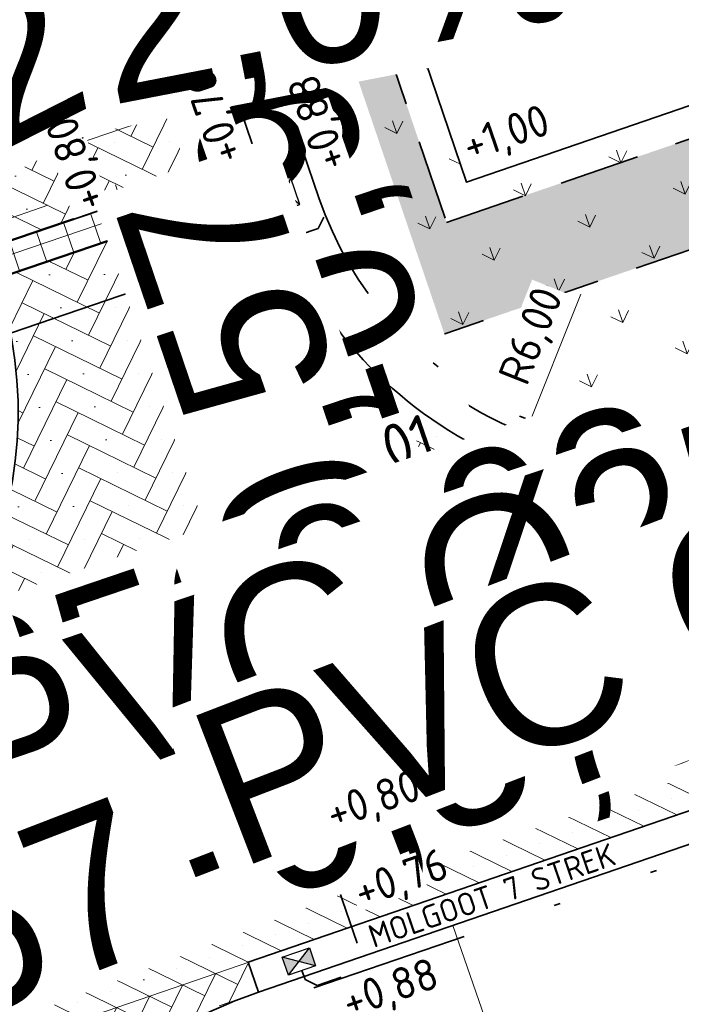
# Model space of a CAD drawing. Header units: metres. Extents: x 264779 to 275389, y 575281 to 580396.
# Tile 46 of 174: x 265297 to 265307, y 576956 to 576972. Entities that reach past the tile are written whole.
import ezdxf
from ezdxf.enums import TextEntityAlignment as Align

# ---------------------------------------------------------------- set-up
doc = ezdxf.new("R2018")
doc.units = ezdxf.units.M
doc.set_wipeout_variables(frame=1)
for name, pattern in [('AM-AS', [16, 10, -2, 2, -2]), ('B-WE-RI-DRAINAGE_PVC_100-G', [20, 6, -2.5, 2, -2.5, 0, -2.5, 2, -2.5]), ('B-WE-RI-HWA_HUISAANSLUITING_PVC_125-G', [10, 3.25, -0.75, 1.25, -0.75, 1.25, -0.75, 1.25, -0.75]), ('B-WE-RI-HWA_PVC_315-G', [10, 2, -1.125, 0.75, -1.125, 2, -1.125, 0.75, -1.125]), ('B-WE-VH-KANTOPSLUITING_TROTTOIRBAND_RWS_[AFMETINGEN1]-G', [10, 2.5, -1.5, 0, -1.5, 0, -1.5, 0, -1.5, 0, -1.5]), ('DASHED', [19.05, 12.7, -6.35]), ('HIDDEN', [9.525, 6.35, -3.175])]:
    doc.linetypes.add(name, pattern=pattern)
for name, color, linetype, lineweight, true_color in [('N-BH-KG-GRENS_PERCEEL-G', 160, 'KG-PERCEEL', 18, 0x003fff), ('N-GV-GR-GRAS_BERMKRUIDENMENGSEL-A', 7, 'Continuous', 18, 0x00a500), ('N-OI-RI-DWA_PVC_250-G', 20, 'B-WE-RI-DWA_PVC_250-G', 35, 0xff3f00), ('N-OI-RI-HWA_KOLKAANSLUITING_PVC_160-G', 150, 'B-WE-RI-HWA_HUISAANSLUITING_PVC_125-G', 35, 0x007fff), ('N-OI-RI-HWA_PVC_315-G', 150, 'B-WE-RI-HWA_PVC_315-G', 35, 0x007fff), ('N-OI-RI-PLANTSLEUFDRAINAGE_PVC_100-G', 3, 'B-WE-RI-DRAINAGE_PVC_100-G', 35, 0x00ff00), ('N-WE-RI-DWA_RIOOLPUT_INSPECTIEPUT-S', 20, 'Continuous', 25, 0xff3f00), ('N-WE-RI-HWA_KOLK-S', 150, 'Continuous', 25, 0x007fff), ('N-WE-RI-HWA_RIOOLPUT_INSPECTIEPUT-S', 150, 'Continuous', 25, 0x007fff), ('N-WE-VH-VERHARDING_STRAATBAKSTEEN_DIKFORMAAT_KEPER-ROOD-PAARS-A', 7, 'Continuous', 18, 0xa45729)]:
    doc.layers.add(name, color=color, linetype=linetype, lineweight=lineweight, true_color=true_color)
for name, color, linetype, lineweight in [('N-CO-AM-AS-G', 10, 'AM-AS', 9), ('N-OI-RI-ALGEMEEN-B.O.B.-T25', 7, 'Continuous', 25), ('N-OI-RI-ALGEMEEN-INFORMATIE-T25', 7, 'Continuous', 25), ('N-OI-RI-ALGEMEEN-VERHANG-T25', 7, 'Continuous', 25), ('N-WA-RI-DETAIL1-G', 1, 'HIDDEN', 18), ('N-WE-GW-BERM-G', 90, 'Continuous', 35), ('N-WE-KL-TRACE-A', 7, 'Continuous', 25), ('N-WE-KL-TRACE-G', 7, 'DASHED', 35), ('N-WE-RI-ALGEMEEN-PUTNUMMER_DWA-T35', 7, 'Continuous', 35), ('N-WE-RI-ALGEMEEN-PUTNUMMER_HWA-T35', 7, 'Continuous', 35), ('N-WE-VH-GOOT_SBS-G', 40, 'Continuous', 35), ('N-WE-VH-KANTOPSLUITING_TROTTOIRBAND_RWS_110-220x250-G', 60, 'B-WE-VH-KANTOPSLUITING_TROTTOIRBAND_RWS_[AFMETINGEN1]-G', 35), ('N-WE-VH-KNIKLIJN_AANDUIDING-G', 30, 'Continuous', 18), ('N-WE-VH-VERHARDING_NATUURSTEEN-A', 40, 'Continuous', 18), ('N-WE-VH-VERHARDING_NATUURSTEEN-G', 40, 'Continuous', 50), ('N-WE-VH-VERHARDING_STRAATBAKSTEEN_DIKFORMAAT_KEPER-G', 40, 'Continuous', 35), ('N-XX-AL-HOOGTELABEL-T25-M', 7, 'Continuous', 25), ('X-XX-AL-AANPIJLING-T25', 7, 'Continuous', 25), ('X-XX-AL-T18-1000', 10, 'Continuous', 18), ('X-XX-AL-VERKANTING_DAKPROFIEL-S', 7, 'Continuous', 25)]:
    doc.layers.add(name, color=color, linetype=linetype, lineweight=lineweight)
doc.layers.add('X-XX-AL-HULPLAAG-G', color=6, linetype='Continuous', lineweight=18, plot=False)
doc.layers.add('X-XX-AL-T70-250', color=210, linetype='Continuous', lineweight=70, plot=False)
doc.styles.add('NLCS-ISO', font='NLCS-ISO.ttf')
doc.styles.add('NLCS-ISO-ANNOTATIVE-T18', font='NLCS-ISO.ttf', dxfattribs={"height": 1.8})
doc.styles.add('NLCS-ISO-ANNOTATIVE-T25', font='NLCS-ISO.ttf', dxfattribs={"height": 2.5})
doc.styles.add('NLCS-ISO-ANNOTATIVE-T35', font='NLCS-ISO.ttf', dxfattribs={"height": 3.5})
doc.styles.add('NLCS-ISO-M1000-T25', font='NLCS-ISO.ttf', dxfattribs={"height": 2.5})
doc.styles.get("Standard").update_dxf_attribs({"font": 'arial.ttf'})
doc.linetypes.add('B-WE-RI-DWA_PVC_250-G', pattern='A,6,-5.5,["O   O   O",NLCS-ISO,S=0.5,R=0,X=-2.5,Y=-0.2],-3.5,5', length=20)
doc.linetypes.add('KG-PERCEEL', pattern='A,2.75,-1,["P",Standard,S=0.9,R=0,X=-0.5,Y=-0.45],-1,2.75,-1,[5,NLCS.shx,S=0.375,R=0,X=0,Y=0],-1', length=9.5)
doc.dimstyles.new('NLCS-ANNOTATIVE-T25-SCHRAP', dxfattribs={"dimtxt": 2.5, "dimasz": 1.4, "dimexe": 2, "dimexo": 2, "dimgap": 0.7, "dimtad": 1, "dimzin": 0, "dimtxsty": 'NLCS-ISO-ANNOTATIVE-T25', "dimblk": 'OBLIQUE', "dimcen": 2.5, "dimdle": 2, "dimclrd": 256, "dimclre": 256, "dimclrt": 256, "dimadec": 1, "dimazin": 0, "dimtfac": 1, "dimtofl": 0, "dimtmove": 1, "dimatfit": 0, "dimldrblk": 'OBLIQUE', "dimfxl": 2, "dimfxlon": 1, "dimtfillclr": 256, "dimtolj": 1, "dimtzin": 0, "dimlwd": 18, "dimlwe": 18, "dimarcsym": 0})
pattern_1 = [(243.94852576, (71648.1353, 116879.18004), (0.1782353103, -0.51914757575), [1.5525, -0.77625]), (153.94852576, (71649.18137, 116878.66867), (0.1782353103, -0.51914757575), [1.5525, -0.77625]), (243.94852576, (71647.8835, 116878.2231), (0.1782353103, -0.51914757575), [0, -2.32875]), (243.94852576, (71648.5731, 116878.75), (0.1782353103, -0.51914757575), [0, -2.32875])]

# ---------------------------------------------------------------- blocks, each defined once
blk = doc.blocks.new('_Oblique')
at = {"color": 0, "linetype": 'ByBlock', "lineweight": -2}
blk.add_line((-0.5, -0.5), (0.5, 0.5), dxfattribs=at)
blk = doc.blocks.new('*D117')
at = {"layer": 'Defpoints', "color": 0, "transparency": 16777216}
for p in [(265329.412, 576966.486), (265305.566, 576964.112), (265321.445, 576963.75)]:
    blk.add_point(p, dxfattribs=at)
at = {"layer": 'X-XX-AL-AANPIJLING-T25', "lineweight": 18, "transparency": 16777216}
for p, q in [((265319.528, 576969.329), (265321.574, 576963.371)), ((265319.28, 576968.821), (265320.037, 576969.081)), ((265321.823, 576963.879), (265321.066, 576963.62))]:
    blk.add_line(p, q, dxfattribs=at)
at = {"layer": 'X-XX-AL-AANPIJLING-T25', "lineweight": 18, "transparency": 16777216, "xscale": 0.28, "yscale": 0.28, "zscale": 0.28}
for p, rotation in [((265319.658, 576968.951), 108.9526709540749), ((265321.445, 576963.75), 288.9526709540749)]:
    blk.add_blockref('_Oblique', p, dxfattribs=dict(at, rotation=rotation))
at = {"layer": 'X-XX-AL-AANPIJLING-T25', "transparency": 16777216, "insert": (265320.135, 576966.207), "char_height": 0.5, "attachment_point": 5, "rotation": 108.9527, "style": 'NLCS-ISO-ANNOTATIVE-T25', "bg_fill": 3, "box_fill_scale": 1.1, "bg_fill_color": 256, "bg_fill_true_color": 13158600, "bg_fill_transparency": 0}
blk.add_mtext('\\A1;5,50', dxfattribs=at)
blk = doc.blocks.new('*D119')
at = {"layer": 'Defpoints', "color": 0, "transparency": 16777216}
for p in [(265317.872, 576974.153), (265303.592, 576969.249), (265305.566, 576964.112)]:
    blk.add_point(p, dxfattribs=at)
at = {"layer": 'X-XX-AL-AANPIJLING-T25', "lineweight": 18, "transparency": 16777216}
for p, q in [((265319.788, 576968.573), (265317.742, 576974.531)), ((265317.494, 576974.023), (265318.25, 576974.283)), ((265319.28, 576968.821), (265320.037, 576969.081))]:
    blk.add_line(p, q, dxfattribs=at)
at = {"layer": 'X-XX-AL-AANPIJLING-T25', "lineweight": 18, "transparency": 16777216, "xscale": 0.28, "yscale": 0.28, "zscale": 0.28}
for p, rotation in [((265317.872, 576974.153), 108.9526709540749), ((265319.658, 576968.951), 288.9526709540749)]:
    blk.add_blockref('_Oblique', p, dxfattribs=dict(at, rotation=rotation))
at = {"layer": 'X-XX-AL-AANPIJLING-T25', "transparency": 16777216, "insert": (265318.349, 576971.409), "char_height": 0.5, "attachment_point": 5, "rotation": 108.9527, "style": 'NLCS-ISO-ANNOTATIVE-T25', "bg_fill": 3, "box_fill_scale": 1.1, "bg_fill_color": 256, "bg_fill_true_color": 13158600, "bg_fill_transparency": 0}
blk.add_mtext('\\A1;5,50', dxfattribs=at)
blk = doc.blocks.new('*U37')
h = blk.add_hatch(color=256)
h.dxf.hatch_style = 1
h.paths.add_polyline_path([(10.64, 3.654), (0, 0), (-10.64, -3.654), (0.812, -2.364)])
at = {"flags": 128}
blk.add_lwpolyline([(10.64, 3.654), (0, 0), (-10.64, -3.654), (0.812, -2.364)], close=True, dxfattribs=at)
at = {"lineweight": 30, "flags": 27}
blk.add_attdef('HELLING_2', text='', height=2.5, rotation=206.9534, dxfattribs=at).set_placement((10.719, -1.764), align=Align.TOP_LEFT)
at = {"lineweight": 30}
blk.add_attdef('HELLING', text='', height=2.5, rotation=190.9534, dxfattribs=at).set_placement((-1.233, -6.609), align=Align.TOP_LEFT)
blk = doc.blocks.new('N-SRI-PUT_SWA-SO')
at = {"ltscale": 0.99999}
blk.add_wipeout([(-2, 2), (2, 2), (2, -2), (-2, -2)], dxfattribs=at)
h = blk.add_hatch(color=256, dxfattribs=at)
h.paths.add_polyline_path([(-2, 2), (0, 2, 0.41155), (-2, 0.018)])
h.paths.add_polyline_path([(-2, -0.018, 0.408866), (-0.018, -2), (-2, -2)])
h.paths.add_polyline_path([(2, -0.018), (2, -2), (0.018, -2, 0.408866)])
h = blk.add_hatch(color=256, dxfattribs=at)
h.paths.add_polyline_path([(0, 2, -0.41155), (2, 0.018), (2, 2)])
h.paths.add_polyline_path([(2, -0.018, -0.408866), (0.018, -2), (2, -2)])
h.paths.add_polyline_path([(-0.018, -2, -0.408866), (-2, -0.018), (-2, -2)])
at = {"ltscale": 0.99999, "flags": 128}
for points in [[(-2, 2), (2, 2), (2, -2), (-2, -2)], [(2, -2), (2, 2), (-2, 2), (-2, -2)]]:
    blk.add_lwpolyline(points, close=True, dxfattribs=at)
at = {"ltscale": 0.99999}
blk.add_circle((0, 0), 2, dxfattribs=at)
blk = doc.blocks.new('N-SRI-PUT_HWA-SO')
at = {"ltscale": 0.99999}
blk.add_wipeout([(-2, 2), (2, 2), (2, -2), (-2, -2)], dxfattribs=at)
h = blk.add_hatch(color=256, dxfattribs=at)
h.dxf.hatch_style = 1
h.paths.add_polyline_path([(-2, 0, 1), (2, 0, 1)])
at = {"ltscale": 0.99999, "flags": 128}
blk.add_lwpolyline([(-2, -2), (2, -2), (2, 2), (-2, 2)], close=True, dxfattribs=at)
at = {"ltscale": 0.99999}
blk.add_circle((0, 0), 2, dxfattribs=at)
blk = doc.blocks.new('*D74')
at = {"layer": 'Defpoints', "color": 0, "transparency": 16777216}
for p in [(265306.744, 576970.86), (265304.518, 576965.289)]:
    blk.add_point(p, dxfattribs=at)
at = {"layer": 'X-XX-AL-AANPIJLING-T25', "lineweight": 18, "transparency": 16777216}
blk.add_line((265305.395, 576967.485), (265304.518, 576965.289), dxfattribs=at)
at = {"layer": 'X-XX-AL-AANPIJLING-T25', "lineweight": 18, "transparency": 16777216, "xscale": 0.28, "yscale": 0.28, "zscale": 0.28, "rotation": 248.2179671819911}
blk.add_blockref('_Oblique', (265304.518, 576965.289), dxfattribs=at)
at = {"layer": 'X-XX-AL-AANPIJLING-T25', "transparency": 16777216, "insert": (265304.652, 576966.81), "char_height": 0.5, "attachment_point": 5, "rotation": 68.218, "style": 'NLCS-ISO-ANNOTATIVE-T25', "bg_fill": 3, "box_fill_scale": 1.1, "bg_fill_color": 256, "bg_fill_true_color": 13158600, "bg_fill_transparency": 0}
blk.add_mtext('\\A1;R6,00', dxfattribs=at)
blk = doc.blocks.new('*U153')
at = {"flags": 128}
blk.add_lwpolyline([(0, 0), (65.052, 22.102)], dxfattribs=at)
at = {"layer": 'N-OI-RI-ALGEMEEN-B.O.B.-T25', "lineweight": 30, "ltscale": 0.5, "oblique": 30, "flags": 45}
for tag, p in [('+0,00', (56.005, 19.561)), ('+0,01', (4.824, 2.17))]:
    blk.add_attdef(tag, text='', height=2.5, rotation=18.76564, dxfattribs=at).set_placement(p, align=Align.BOTTOM_LEFT)
at = {"layer": 'N-OI-RI-ALGEMEEN-INFORMATIE-T25', "lineweight": 30, "ltscale": 0.5, "oblique": 30, "flags": 45}
blk.add_attdef('BETON%%C160', text='', height=2.5, rotation=18.76564, dxfattribs=at).set_placement((35.495, 8.915), align=Align.BOTTOM_RIGHT)
at = {"layer": 'N-OI-RI-ALGEMEEN-VERHANG-T25', "lineweight": 30, "ltscale": 0.5, "oblique": 30, "flags": 45}
blk.add_attdef('1:1000', text='', height=2.5, rotation=18.76564, dxfattribs=at).set_placement((22.276, 8.099), align=Align.BOTTOM_LEFT)
blk = doc.blocks.new('*U150')
at = {"flags": 128}
blk.add_lwpolyline([(0, 0), (-86.208, 253.694)], dxfattribs=at)
at = {"layer": 'N-OI-RI-ALGEMEEN-B.O.B.-T25', "lineweight": 30, "ltscale": 0.5, "oblique": 30, "flags": 8}
for tag, p in [('+0,00', (-83.667, 244.648)), ('+0,01', (-1.324, 2.334))]:
    blk.add_attdef(tag, text='', height=2.5, rotation=108.76828, dxfattribs=at).set_placement(p, align=Align.BOTTOM_LEFT)
at = {"layer": 'N-OI-RI-ALGEMEEN-INFORMATIE-T25', "lineweight": 30, "ltscale": 0.5, "oblique": 30, "flags": 8}
blk.add_attdef('BETON%%C160', text='', height=2.5, rotation=108.76828, dxfattribs=at).set_placement((-46.491, 146.082), align=Align.BOTTOM_RIGHT)
at = {"layer": 'N-OI-RI-ALGEMEEN-VERHANG-T25', "lineweight": 30, "ltscale": 0.5, "oblique": 30, "flags": 8}
blk.add_attdef('1:1000', text='', height=2.5, rotation=108.76828, dxfattribs=at).set_placement((-46.029, 133.894), align=Align.BOTTOM_LEFT)
blk = doc.blocks.new('*U141')
at = {"flags": 128}
blk.add_lwpolyline([(0, 0), (118.222, 40.604)], dxfattribs=at)
at = {"layer": 'N-OI-RI-ALGEMEEN-B.O.B.-T25', "lineweight": 30, "ltscale": 0.5, "oblique": 30, "flags": 5}
for tag, p in [('+0,00', (109.511, 37.079)), ('+0,01', (2.656, 0.381))]:
    blk.add_attdef(tag, text='', height=2.5, rotation=18.95519, dxfattribs=at).set_placement(p, align=Align.TOP_LEFT)
at = {"layer": 'N-OI-RI-ALGEMEEN-INFORMATIE-T25', "lineweight": 30, "ltscale": 0.5, "oblique": 30, "flags": 5}
blk.add_attdef('BETON%%C160', text='', height=2.5, rotation=18.95519, dxfattribs=at).set_placement((77.998, 29.934), align=Align.TOP_RIGHT)
at = {"layer": 'N-OI-RI-ALGEMEEN-VERHANG-T25', "lineweight": 30, "ltscale": 0.5, "oblique": 30, "flags": 5}
blk.add_attdef('1:1000', text='', height=2.5, rotation=18.95519, dxfattribs=at).set_placement((65.086, 21.823), align=Align.TOP_LEFT)
blk = doc.blocks.new('*U154')
at = {"flags": 128}
blk.add_lwpolyline([(0, 0), (-30.629, 90.161)], dxfattribs=at)
at = {"layer": 'N-OI-RI-ALGEMEEN-B.O.B.-T25', "lineweight": 30, "ltscale": 0.5, "oblique": 30, "flags": 58}
for tag, p in [('+0,00', (-27.133, 81.439)), ('+0,01', (-0.372, 2.658))]:
    blk.add_attdef(tag, text='', height=2.5, rotation=108.76334, dxfattribs=at).set_placement(p, align=Align.TOP_LEFT)
at = {"layer": 'N-OI-RI-ALGEMEEN-INFORMATIE-T25', "lineweight": 30, "ltscale": 0.5, "oblique": 30, "flags": 58}
blk.add_attdef('BETON%%C160', text='', height=2.5, rotation=108.76334, dxfattribs=at).set_placement((-27.727, 72.279), align=Align.TOP_RIGHT)
at = {"layer": 'N-OI-RI-ALGEMEEN-VERHANG-T25', "lineweight": 30, "ltscale": 0.5, "oblique": 30, "flags": 58}
blk.add_attdef('1:1000', text='', height=2.5, rotation=108.76334, dxfattribs=at).set_placement((-18.585, 56.218), align=Align.TOP_LEFT)
blk = doc.blocks.new('*U97')
blk.add_wipeout([(-1.125, 0.75), (1.125, 0.75), (1.125, -0.75), (-1.125, -0.75)])
h = blk.add_hatch(color=256)
h.dxf.hatch_style = 1
h.paths.add_polyline_path([(0, 0), (-1.125, 0.75), (-1.125, -0.75)])
h.paths.add_polyline_path([(1.125, -0.75), (1.125, 0.75), (0, 0)])
for p, q in [((-1.125, -0.75), (1.125, 0.75)), ((1.125, -0.75), (-1.125, 0.75))]:
    blk.add_line(p, q)
at = {"flags": 128}
blk.add_lwpolyline([(-1.125, -0.75), (1.125, -0.75), (1.125, 0.75), (-1.125, 0.75)], close=True, dxfattribs=at)
blk = doc.blocks.new('*U223')
at = {"flags": 128}
blk.add_lwpolyline([(0, 0), (49.217, 18.972)], dxfattribs=at)
at = {"layer": 'N-OI-RI-ALGEMEEN-B.O.B.-T25', "lineweight": 30, "ltscale": 0.5, "oblique": 30, "flags": 26}
for tag, p in [('+0,00', (40.643, 15.126)), ('+0,01', (2.64, 0.479))]:
    blk.add_attdef(tag, text='', height=2.5, rotation=21.08066, dxfattribs=at).set_placement(p, align=Align.TOP_LEFT)
at = {"layer": 'N-OI-RI-ALGEMEEN-INFORMATIE-T25', "lineweight": 30, "ltscale": 0.5, "oblique": 30, "flags": 26}
blk.add_attdef('BETON%%C160', text='', height=2.5, rotation=21.08066, dxfattribs=at).set_placement((43.125, 19.812), align=Align.TOP_RIGHT)
at = {"layer": 'N-OI-RI-ALGEMEEN-VERHANG-T25', "lineweight": 30, "ltscale": 0.5, "oblique": 30, "flags": 26}
blk.add_attdef('1:1000', text='', height=2.5, rotation=21.08066, dxfattribs=at).set_placement((30.523, 11.228), align=Align.TOP_LEFT)

msp = doc.modelspace()

# ---------------------------------------------------------------- hatches: boundary and pattern name
at = {"layer": 'N-GV-GR-GRAS_BERMKRUIDENMENGSEL-A'}
h = msp.add_hatch(dxfattribs=at)
h.set_pattern_fill('AGR-KRUIDEN', color=256, scale=0.5625, pattern_type=2)
h.set_pattern_definition([(109.0885258, (229946.4539, 679547.0011), (-1.011904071, 0.491604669), [0.2109375, -1.380052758]), (64.0885258, (229946.4539, 679547.0011), (-1.011904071, 0.491604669), [0.2109375, -0.9140625]), (154.0885258, (229946.4539, 679547.0011), (-0.491604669, -1.011904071), [0.2109375, -0.9140625])])
h.paths.add_polyline_path([(265308.321, 576970.873), (265303.592, 576969.249), (265301.983, 576973.983, 0.118762), (265300.004, 576972.731), (265301.271, 576969.001, 0.303468), (265306.371, 576965.092, 0.340376)])
at = {"layer": 'N-WE-KL-TRACE-A'}
h = msp.add_hatch(dxfattribs=at)
h.set_pattern_fill('DOTS', color=256, scale=0.5, angle=-0.069)
h.set_pattern_definition([(19.019479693, (53607.36198, 115305.85214), (0.02330677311, 0.175950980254), [0, -0.15875])])
h.paths.add_polyline_path([(265327.755, 576975.274), (265328.284, 576973.732), (265330.649, 576974.544), (265330.811, 576974.071), (265328.447, 576973.259), (265331.026, 576965.75), (265333.39, 576966.562), (265333.553, 576966.089), (265330.715, 576965.115), (265327.282, 576975.112), (265302.25, 576966.515), (265296.331, 576983.937), (265248.543, 576967.444), (265253.844, 576952.084), (265253.371, 576951.921), (265248.07, 576967.281), (265234.364, 576962.551), (265234.2, 576963.023), (265259.96, 576971.913), (265257.072, 576980.279), (265257.545, 576980.442), (265260.432, 576972.076), (265286.9, 576981.211), (265284.013, 576989.577), (265284.486, 576989.74), (265287.373, 576981.374), (265296.17, 576984.41), (265285.353, 577016.246), (265286.915, 577016.777), (265303.28, 576968.613), (265380.151, 576995.012), (265363.785, 577042.669), (265365.346, 577043.205), (265374.891, 577015.41), (265455.352, 577043.041), (265455.888, 577041.481), (265375.427, 577013.849), (265382.777, 576992.446), (265464.49, 577020.508), (265464.652, 577020.035), (265462.288, 577019.223), (265464.867, 577011.713), (265467.231, 577012.525), (265467.393, 577012.052), (265464.556, 577011.078), (265461.815, 577019.06), (265382.94, 576991.973), (265393.03, 576962.587), (265427.338, 576974.369), (265424.627, 576982.267), (265426.188, 576982.803), (265428.899, 576974.905), (265473.51, 576990.225), (265474.05, 576988.666), (265393.566, 576961.027), (265400.927, 576939.596), (265399.367, 576939.06), (265392.005, 576960.491), (265390.587, 576960.004), (265390.051, 576961.564), (265391.47, 576962.051), (265380.687, 576993.452), (265356.28, 576985.07), (265359.713, 576975.073), (265356.876, 576974.099), (265356.713, 576974.571), (265359.078, 576975.383), (265356.499, 576982.893), (265354.134, 576982.081), (265353.972, 576982.554), (265356.336, 576983.366), (265355.807, 576984.907)])
at = {"layer": 'N-WE-VH-VERHARDING_NATUURSTEEN-A'}
h = msp.add_hatch(dxfattribs=at)
h.set_pattern_fill('AVH-BETONPLAAT_BLOK', color=256, scale=1.125, angle=269.6822, pattern_type=2)
h.set_pattern_definition([(288.77070982, (70683.9374, 116264.9575), (0.42606624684, 0.14480177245), []), (18.77070982, (70683.9374, 116264.9575), (-0.14480177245, 0.42606624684), [])])
h.paths.add_polyline_path([(265300.451, 576969.171), (265296.19, 576967.723), (265296.029, 576968.196), (265300.29, 576969.644)])
at = {"layer": 'N-WE-VH-VERHARDING_STRAATBAKSTEEN_DIKFORMAAT_KEPER-ROOD-PAARS-A'}
h = msp.add_hatch(dxfattribs=at)
h.set_pattern_fill('AVH-SBS_DIKFORMAAT_KEPER', color=256, scale=28.125, angle=224.86, pattern_type=2)
h.set_pattern_definition(pattern_1)
edge = h.paths.add_edge_path()
edge.add_line((265295.676, 576969.242), (265295.677, 576969.239))
edge.add_line((265295.677, 576969.239), (265296.029, 576968.196))
edge.add_line((265296.029, 576968.196), (265300.29, 576969.644))
edge.add_line((265300.29, 576969.644), (265294.144, 576987.736))
edge.add_line((265294.144, 576987.736), (265291.304, 576986.771))
edge.add_arc((265285.149, 576984.68), 6.5, -27.0938, 18.7693, ccw=False)
edge.add_line((265290.936, 576981.719), (265294.899, 576978.523))
edge.add_line((265294.899, 576978.523), (265292.37, 576972.99))
edge.add_arc((265289.523, 576967.147), 6.5, 18.7997, 64.023, ccw=False)
h = msp.add_hatch(dxfattribs=at)
h.set_pattern_fill('AVH-SBS_DIKFORMAAT_KEPER', color=256, scale=28.125, angle=224.86, pattern_type=2)
h.set_pattern_definition(pattern_1)
edge = h.paths.add_edge_path()
edge.add_line((265301.284, 576959.734), (265303.881, 576965.025))
edge.add_arc((265306.744, 576970.86), 6.5, 198.7693, 243.8614, ccw=False)
edge.add_line((265300.59, 576968.769), (265300.451, 576969.171))
edge.add_line((265300.451, 576969.171), (265296.19, 576967.723))
edge.add_arc((265290.036, 576965.632), 6.5, -26.0956, 18.7693, ccw=False)
edge.add_line((265295.873, 576962.772), (265301.284, 576959.734))
h = msp.add_hatch(dxfattribs=at)
h.set_pattern_fill('AVH-SBS_DIKFORMAAT_KEPER', color=256, scale=28.125, angle=134.86, pattern_type=2)
h.set_pattern_definition([(153.94852576, (71648.1353, 116879.18004), (-0.51914757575, -0.1782353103), [1.5525, -0.77625]), (63.94852576, (71647.62393, 116878.13397), (-0.51914757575, -0.1782353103), [1.5525, -0.77625]), (153.94852576, (71647.17834, 116879.43184), (-0.51914757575, -0.1782353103), [0, -2.32875]), (153.94852576, (71647.70526, 116878.74223), (-0.51914757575, -0.1782353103), [0, -2.32875])])
edge = h.paths.add_edge_path()
edge.add_line((265310.317, 576960.457), (265308.855, 576964.713))
edge.add_arc((265306.744, 576970.86), 6.5, 243.8614, 288.9534, ccw=False)
edge.add_line((265303.881, 576965.025), (265301.284, 576959.734))
edge.add_line((265301.284, 576959.734), (265295.873, 576962.772))
edge.add_arc((265290.036, 576965.632), 6.5, 289.0395, 333.9044, ccw=False)
edge.add_line((265292.156, 576959.487), (265290.919, 576959.06))
edge.add_line((265290.919, 576959.06), (265292.599, 576954.169))
edge.add_line((265292.599, 576954.169), (265292.688, 576953.911))
edge.add_line((265292.688, 576953.911), (265295.728, 576952.432))
edge.add_arc((265302.92, 576948.929), 8, 108.9534, 154.0318, ccw=False)
edge.add_line((265300.322, 576956.495), (265300.159, 576956.968))
edge.add_line((265300.159, 576956.968), (265310.317, 576960.457))
h.paths.add_polyline_path([(265309.328, 576964.875), (265310.79, 576960.619), (265312.681, 576961.269), (265311.22, 576965.525)])

# ---------------------------------------------------------------- linework, layer by layer
at = {"layer": 'N-CO-AM-AS-G'}
msp.add_line((265301.284, 576959.734), (265294.899, 576978.523), dxfattribs=at)
msp.add_lwpolyline([(265289.228, 576955.593), (265507.809, 577030.658)], dxfattribs=at)
at = {"layer": 'N-OI-RI-HWA_KOLKAANSLUITING_PVC_160-G', "flags": 128}
msp.add_lwpolyline([(265298.369, 576967.534), (265295.955, 576966.713), (265295.764, 576966.807), (265295.642, 576967.167), (265295.736, 576967.357), (265295.878, 576967.405)], dxfattribs=at)
at = {"layer": 'N-OI-RI-PLANTSLEUFDRAINAGE_PVC_100-G', "flags": 128}
msp.add_lwpolyline([(265293.268, 576969.656), (265297.189, 576971.01)], dxfattribs=at)
at = {"layer": 'N-WA-RI-DETAIL1-G', "ltscale": 0.35, "flags": 128}
msp.add_lwpolyline([(265298.652, 576955.922), (265300.276, 576951.193), (265305.005, 576952.817), (265303.381, 576957.546)], close=True, dxfattribs=at)
at = {"layer": 'N-WE-GW-BERM-G', "flags": 128}
msp.add_lwpolyline([(265329.192, 576978.041), (265303.592, 576969.249), (265285.314, 577023.043)], dxfattribs=at)
at = {"layer": 'N-WE-KL-TRACE-G', "ltscale": 0.1}
for points in [[(265260.432, 576972.076), (265286.9, 576981.211), (265284.013, 576989.577), (265284.486, 576989.74), (265287.373, 576981.374), (265296.17, 576984.41), (265285.353, 577016.246), (265286.915, 577016.777), (265286.915, 577016.777), (265303.28, 576968.613), (265380.151, 576995.012)], [(265355.807, 576984.907), (265327.755, 576975.274), (265328.284, 576973.732), (265330.649, 576974.544), (265330.811, 576974.071), (265328.447, 576973.259), (265331.026, 576965.75), (265333.39, 576966.562), (265333.553, 576966.089), (265330.715, 576965.115), (265327.282, 576975.112), (265302.25, 576966.515), (265296.331, 576983.937), (265248.543, 576967.444)]]:
    msp.add_lwpolyline(points, dxfattribs=at)
at = {"layer": 'N-WE-VH-GOOT_SBS-G', "flags": 128}
msp.add_lwpolyline([(265233.722, 576939.887), (265241.289, 576942.485), (265234.902, 576960.991), (265287.107, 576979.008, 0.412828), (265290.83, 576986.61), (265280.644, 577016.584), (265284.427, 577017.883), (265301.063, 576968.93, 0.415155), (265308.693, 576965.186), (265331.208, 576972.918), (265331.37, 576972.445), (265308.855, 576964.713, -0.415155), (265300.59, 576968.769), (265284.115, 577017.247), (265281.278, 577016.272), (265291.304, 576986.771, -0.412828), (265287.27, 576978.535), (265235.538, 576960.681), (265241.925, 576942.175), (265241.452, 576942.012), (265233.885, 576939.414)], format="xyb", close=True, dxfattribs=at)
at = {"layer": 'N-WE-VH-VERHARDING_NATUURSTEEN-G', "flags": 128}
msp.add_lwpolyline([(265300.451, 576969.171), (265296.19, 576967.723), (265296.029, 576968.196), (265300.29, 576969.644)], close=True, dxfattribs=at)
at = {"layer": 'X-XX-AL-HULPLAAG-G'}
msp.add_line((265249.741, 576952.571), (265297.005, 576968.883), dxfattribs=at)
for points in [[(265288.498, 576957.722), (265312.113, 576965.831), (265325.146, 576970.307), (265343.031, 576976.449), (265360.263, 576982.367), (265372.841, 576986.687), (265451.324, 577013.639), (265466.287, 577018.777), (265498.027, 577029.678), (265507.078, 577032.786)], [(265289.959, 576953.465), (265313.574, 576961.575), (265326.607, 576966.051), (265344.493, 576972.193), (265361.724, 576978.111), (265374.303, 576982.431), (265452.786, 577009.383), (265467.748, 577014.521), (265499.489, 577025.422), (265508.54, 577028.53)]]:
    msp.add_lwpolyline(points, dxfattribs=at)
at = {"layer": 'X-XX-AL-HULPLAAG-G', "flags": 128}
msp.add_lwpolyline([(265301.284, 576959.734), (265289.348, 576955.873)], dxfattribs=at)
msp.add_lwpolyline([(265300.322, 576956.495, 0.415015), (265295.361, 576946.31)], format="xyb", dxfattribs=at)

# ---------------------------------------------------------------- next in the draw order: block references
at = {"layer": 'N-WE-RI-DWA_RIOOLPUT_INSPECTIEPUT-S', "xscale": 0.2, "yscale": 0.2, "zscale": 0.2, "rotation": 288.9533991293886}
msp.add_blockref('N-SRI-PUT_SWA-SO', (265301.389, 576964.091), dxfattribs=at)
at = {"layer": 'N-WE-RI-HWA_RIOOLPUT_INSPECTIEPUT-S', "xscale": 0.2000000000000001, "yscale": 0.2000000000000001, "zscale": 0.2000000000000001, "rotation": 198.9533991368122}
msp.add_blockref('N-SRI-PUT_HWA-SO', (265300.687, 576960.717), dxfattribs=at)

# ---------------------------------------------------------------- next in the draw order: texts
at = {"layer": 'X-XX-AL-T18-1000', "insert": (265299.782, 576971.928), "char_height": 0.36, "width": 4.0716, "attachment_point": 5, "rotation": 108.7302, "style": 'NLCS-ISO-ANNOTATIVE-T18', "bg_fill": 3, "box_fill_scale": 1.1, "bg_fill_color": 256, "bg_fill_transparency": 0}
msp.add_mtext('MOLGOOT 7 STREK', dxfattribs=at)

# ---------------------------------------------------------------- next in the draw order: dimensions: what is measured, and where the dimension line sits
at = {"layer": 'X-XX-AL-AANPIJLING-T25'}
dim = msp.add_radius_dim(center=(265306.744, 576970.86), mpoint=(265304.518, 576965.289), dimstyle='NLCS-ANNOTATIVE-T25-SCHRAP', override={"dimtfill": 1}, dxfattribs=at)
dim.commit()
dim.dimension.update_dxf_attribs({"geometry": '*D74', "text_midpoint": (265305.06, 576966.647), "dimtype": 164})

# ---------------------------------------------------------------- next in the draw order: linework, layer by layer
at = {"layer": 'N-BH-KG-GRENS_PERCEEL-G'}
msp.add_lwpolyline([(265332.03, 576979.015), (265326.695, 576994.751), (265298.197, 576985.128), (265303.592, 576969.249)], close=True, dxfattribs=at)
at = {"layer": 'N-WE-VH-GOOT_SBS-G', "flags": 128}
msp.add_lwpolyline([(265332.994, 576967.716), (265300.322, 576956.495), (265300.159, 576956.968), (265332.832, 576968.189)], close=True, dxfattribs=at)
at = {"layer": 'N-WE-VH-KNIKLIJN_AANDUIDING-G', "ltscale": 0.75}
for points in [[(265301.284, 576959.734), (265303.881, 576965.025)], [(265301.284, 576959.734), (265295.873, 576962.772)]]:
    msp.add_lwpolyline(points, dxfattribs=at)
at = {"layer": 'X-XX-AL-HULPLAAG-G', "flags": 128}
msp.add_lwpolyline([(265295.677, 576969.239), (265299.938, 576970.687)], dxfattribs=at)

# ---------------------------------------------------------------- next in the draw order: block references
at = {"layer": 'N-OI-RI-DWA_PVC_250-G'}
ref = msp.add_blockref('*U150', (265301.259, 576964.47), dxfattribs=dict(at, xscale=0.2, yscale=0.2, zscale=0.2))
lines = msp.add_mtext('-0,92', dxfattribs={"layer": 'N-OI-RI-ALGEMEEN-B.O.B.-T25', "ltscale": 0.5, "insert": (265300.994, 576964.937), "char_height": 2.5, "attachment_point": 1, "rotation": 108.7683, "bg_fill": 3, "box_fill_scale": 1.1, "bg_fill_color": 256, "bg_fill_transparency": 0})
ref.add_attrib('+0,01', '', (265300.994, 576964.937)).embed_mtext(lines)

# ---------------------------------------------------------------- next in the draw order: texts
at = {"layer": 'X-XX-AL-T18-1000', "insert": (265303.992, 576958.02), "char_height": 0.36, "width": 4.0716, "attachment_point": 5, "rotation": 18.9534, "style": 'NLCS-ISO-ANNOTATIVE-T18', "bg_fill": 3, "box_fill_scale": 1.1, "bg_fill_color": 256, "bg_fill_transparency": 0}
msp.add_mtext('MOLGOOT 7 STREK', dxfattribs=at)

# ---------------------------------------------------------------- next in the draw order: linework, layer by layer
at = {"layer": 'N-WE-VH-VERHARDING_STRAATBAKSTEEN_DIKFORMAAT_KEPER-G', "flags": 128}
msp.add_lwpolyline([(265284.115, 577017.247), (265281.278, 577016.272), (265291.304, 576986.771, -0.412828), (265287.27, 576978.535), (265235.538, 576960.681), (265241.925, 576942.175), (265252.33, 576945.743, -0.414208), (265244.065, 576949.767), (265243.543, 576951.279, -0.414214), (265247.567, 576959.544), (265287.402, 576973.292, -0.415601), (265295.677, 576969.239), (265296.19, 576967.723, -0.412833), (265292.156, 576959.487), (265290.919, 576959.06), (265292.663, 576953.983), (265295.361, 576946.31, -0.415015), (265300.322, 576956.495), (265300.159, 576956.968), (265332.832, 576968.189), (265331.37, 576972.445), (265308.855, 576964.713, -0.415155), (265300.59, 576968.769)], format="xyb", close=True, dxfattribs=at)

# ---------------------------------------------------------------- next in the draw order: block references
at = {"layer": 'N-WE-RI-HWA_KOLK-S', "yscale": 0.2, "zscale": 0.2}
for p, xscale, rotation in [((265300.754, 576969.062), 0.2, 108.7646926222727), ((265300.956, 576956.978), -0.1999999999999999, 18.95339916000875)]:
    msp.add_blockref('*U97', p, dxfattribs=dict(at, xscale=xscale, rotation=rotation))

# ---------------------------------------------------------------- next in the draw order: linework, layer by layer
at = {"layer": 'N-OI-RI-HWA_KOLKAANSLUITING_PVC_160-G', "flags": 128}
for points in [[(265298.369, 576967.534), (265301.257, 576968.515), (265301.351, 576968.705), (265301.228, 576969.065), (265301.038, 576969.159), (265300.896, 576969.111)], [(265300.817, 576960.339), (265301.962, 576957.006), (265301.869, 576956.815), (265301.244, 576956.601), (265301.053, 576956.694), (265301.004, 576956.836)]]:
    msp.add_lwpolyline(points, dxfattribs=at)
at = {"layer": 'N-WE-VH-KANTOPSLUITING_TROTTOIRBAND_RWS_110-220x250-G', "ltscale": 0.99999, "flags": 128}
msp.add_lwpolyline([(265331.136, 576973.126), (265308.621, 576965.394, -0.415155), (265301.271, 576969.001), (265297.905, 576978.908)], format="xyb", dxfattribs=at)

# ---------------------------------------------------------------- next in the draw order: texts
at = {"layer": 'N-WE-RI-ALGEMEEN-PUTNUMMER_DWA-T35', "insert": (265302.575, 576964.554), "char_height": 0.7, "width": 0.7, "attachment_point": 5, "rotation": 19.0885, "style": 'NLCS-ISO-ANNOTATIVE-T35', "bg_fill": 3, "box_fill_scale": 1.1, "bg_fill_color": 256, "bg_fill_true_color": 13158600, "bg_fill_transparency": 0}
msp.add_mtext('{\\LD01\\P\\H0.71429x;\\l+0,78}', dxfattribs=at)
at = {"layer": 'N-WE-RI-ALGEMEEN-PUTNUMMER_HWA-T35', "insert": (265300.057, 576958.412), "char_height": 0.7, "width": 0.7, "attachment_point": 5, "rotation": 19.0885, "style": 'NLCS-ISO-ANNOTATIVE-T35', "bg_fill": 3, "box_fill_scale": 1.1, "bg_fill_color": 256, "bg_fill_true_color": 13158600, "bg_fill_transparency": 0}
msp.add_mtext('{\\LH04\\P\\H0.71429x;\\l+0,80}', dxfattribs=at)

# ---------------------------------------------------------------- next in the draw order: linework, layer by layer
at = {"layer": 'N-WE-VH-KANTOPSLUITING_TROTTOIRBAND_RWS_110-220x250-G', "ltscale": 0.99999, "flags": 128}
msp.add_lwpolyline([(265333.065, 576967.508), (265300.393, 576956.287, 0.415015), (265295.569, 576946.382), (265295.608, 576946.268), (265295.402, 576946.197)], format="xyb", dxfattribs=at)
at = {"layer": 'X-XX-AL-T70-250'}
msp.add_circle((265301.284, 576959.734), 0.3, dxfattribs=at)

# ---------------------------------------------------------------- next in the draw order: block references
at = {"layer": 'N-OI-RI-HWA_PVC_315-G'}
ref = msp.add_blockref('*U154', (265300.557, 576961.096), dxfattribs=dict(at, xscale=0.2, yscale=0.2, zscale=0.2))
lines = msp.add_mtext('-0,57', dxfattribs={"layer": 'N-OI-RI-ALGEMEEN-B.O.B.-T25', "ltscale": 0.5, "insert": (265300.483, 576961.627), "char_height": 2.5, "attachment_point": 1, "rotation": 108.7633, "bg_fill": 3, "box_fill_scale": 1.1, "bg_fill_color": 256, "bg_fill_transparency": 0})
ref.add_attrib('+0,01', '', (265300.483, 576961.627)).embed_mtext(lines)
ref = msp.add_blockref('*U141', (265301.066, 576960.847), dxfattribs=dict(at, xscale=0.2, yscale=0.2, zscale=0.2))
lines = msp.add_mtext('-0,57', dxfattribs={"layer": 'N-OI-RI-ALGEMEEN-B.O.B.-T25', "ltscale": 0.5, "insert": (265301.597, 576960.923), "char_height": 2.5, "attachment_point": 1, "rotation": 18.9552, "bg_fill": 3, "box_fill_scale": 1.1, "bg_fill_color": 256, "bg_fill_transparency": 0})
ref.add_attrib('+0,01', '', (265301.597, 576960.923)).embed_mtext(lines)

# ---------------------------------------------------------------- next in the draw order: dimensions: what is measured, and where the dimension line sits
at = {"layer": 'X-XX-AL-AANPIJLING-T25'}
dim = msp.add_linear_dim(base=(265321.445, 576963.75), p1=(265305.566, 576964.112), p2=(265329.412, 576966.486), angle=108.9527, dimstyle='NLCS-ANNOTATIVE-T25-SCHRAP', override={"dimtad": 4, "dimtfill": 1}, dxfattribs=at)
dim.commit()
dim.dimension.update_dxf_attribs({"geometry": '*D117', "text_midpoint": (265320.135, 576966.207)})

# ---------------------------------------------------------------- next in the draw order: dimensions: what is measured, and where the dimension line sits
dim = msp.add_linear_dim(base=(265317.872, 576974.153), p1=(265305.566, 576964.112), p2=(265303.592, 576969.249), angle=108.9527, dimstyle='NLCS-ANNOTATIVE-T25-SCHRAP', override={"dimtad": 4, "dimtfill": 1}, dxfattribs=at)
dim.commit()
dim.dimension.update_dxf_attribs({"geometry": '*D119', "text_midpoint": (265318.349, 576971.409)})

# ---------------------------------------------------------------- next in the draw order: block references
at = {"layer": 'N-OI-RI-DWA_PVC_250-G'}
ref = msp.add_blockref('*U153', (265288, 576959.541, -0.78), dxfattribs=dict(at, xscale=0.2, yscale=0.2, zscale=0.2))
lines = msp.add_mtext('1:250', dxfattribs={"layer": 'N-OI-RI-ALGEMEEN-VERHANG-T25', "ltscale": 0.5, "insert": (265292.455, 576961.161, -0.78), "char_height": 2.5, "attachment_point": 1, "rotation": 18.7656, "bg_fill": 3, "box_fill_scale": 1.1, "bg_fill_color": 256, "bg_fill_transparency": 0})
ref.add_attrib('1:1000', '', (265292.455, 576961.161, -0.78)).embed_mtext(lines)
lines = msp.add_mtext('-0,98', dxfattribs={"layer": 'N-OI-RI-ALGEMEEN-B.O.B.-T25', "ltscale": 0.5, "insert": (265288.965, 576959.975, -0.78), "char_height": 2.5, "attachment_point": 1, "rotation": 18.7656, "bg_fill": 3, "box_fill_scale": 1.1, "bg_fill_color": 256, "bg_fill_transparency": 0})
ref.add_attrib('+0,01', '', (265288.965, 576959.975, -0.78)).embed_mtext(lines)
lines = msp.add_mtext('-0,92', dxfattribs={"layer": 'N-OI-RI-ALGEMEEN-B.O.B.-T25', "ltscale": 0.5, "insert": (265299.201, 576963.453, -0.78), "char_height": 2.5, "attachment_point": 1, "rotation": 18.7656, "bg_fill": 3, "box_fill_scale": 1.1, "bg_fill_color": 256, "bg_fill_transparency": 0})
ref.add_attrib('+0,00', '', (265299.201, 576963.453, -0.78)).embed_mtext(lines)
lines = msp.add_mtext('PVC %%C250', dxfattribs={"layer": 'N-OI-RI-ALGEMEEN-INFORMATIE-T25', "ltscale": 0.5, "insert": (265295.099, 576961.324, -0.78), "char_height": 2.5, "attachment_point": 1, "rotation": 18.7656, "bg_fill": 3, "box_fill_scale": 1.1, "bg_fill_color": 256, "bg_fill_transparency": 0})
ref.add_attrib('BETON%%C160', '', (265295.099, 576961.324, -0.78)).embed_mtext(lines)
at = {"layer": 'N-OI-RI-HWA_PVC_315-G'}
ref = msp.add_blockref('*U223', (265290.46, 576956.791), dxfattribs=dict(at, xscale=0.2, yscale=0.2, zscale=0.2))
lines = msp.add_mtext('1:1000', dxfattribs={"layer": 'N-OI-RI-ALGEMEEN-VERHANG-T25', "ltscale": 0.5, "insert": (265296.564, 576959.036), "char_height": 2.5, "attachment_point": 1, "rotation": 21.0807, "bg_fill": 3, "box_fill_scale": 1.1, "bg_fill_color": 256, "bg_fill_transparency": 0})
ref.add_attrib('1:1000', '', (265296.564, 576959.036)).embed_mtext(lines)
lines = msp.add_mtext('-0,57', dxfattribs={"layer": 'N-OI-RI-ALGEMEEN-B.O.B.-T25', "ltscale": 0.5, "insert": (265290.988, 576956.887), "char_height": 2.5, "attachment_point": 1, "rotation": 21.0807, "bg_fill": 3, "box_fill_scale": 1.1, "bg_fill_color": 256, "bg_fill_transparency": 0})
ref.add_attrib('+0,01', '', (265290.988, 576956.887)).embed_mtext(lines)
lines = msp.add_mtext('-0,57', dxfattribs={"layer": 'N-OI-RI-ALGEMEEN-B.O.B.-T25', "ltscale": 0.5, "insert": (265298.588, 576959.816), "char_height": 2.5, "attachment_point": 1, "rotation": 21.0807, "bg_fill": 3, "box_fill_scale": 1.1, "bg_fill_color": 256, "bg_fill_transparency": 0})
ref.add_attrib('+0,00', '', (265298.588, 576959.816)).embed_mtext(lines)
lines = msp.add_mtext('PVC %%C315', dxfattribs={"layer": 'N-OI-RI-ALGEMEEN-INFORMATIE-T25', "ltscale": 0.5, "insert": (265299.085, 576960.753), "char_height": 2.5, "attachment_point": 1, "rotation": 21.0807, "bg_fill": 3, "box_fill_scale": 1.1, "bg_fill_color": 256, "bg_fill_transparency": 0})
ref.add_attrib('BETON%%C160', '', (265299.085, 576960.753)).embed_mtext(lines)
at = {"layer": 'X-XX-AL-VERKANTING_DAKPROFIEL-S'}
ref = msp.add_blockref('*U37', (265297.256, 576971.586), dxfattribs=dict(at, xscale=0.2, yscale=0.2, zscale=0.2, rotation=180))
lines = msp.add_mtext('2,0%', dxfattribs={"layer": '0', "insert": (265295.112, 576971.939), "char_height": 2.5, "attachment_point": 1, "rotation": 26.9534, "bg_fill": 3, "box_fill_scale": 1.15, "bg_fill_color": 256, "bg_fill_transparency": 0})
ref.add_attrib('HELLING_2', '', (265295.112, 576971.939)).embed_mtext(lines)
lines = msp.add_mtext('2,0%', dxfattribs={"layer": '0', "insert": (265297.503, 576972.908), "char_height": 2.5, "attachment_point": 1, "rotation": 10.9534, "bg_fill": 3, "box_fill_scale": 1.15, "bg_fill_color": 256, "bg_fill_transparency": 0})
ref.add_attrib('HELLING', '', (265297.503, 576972.908)).embed_mtext(lines)

# ---------------------------------------------------------------- next in the draw order: texts
at = {"layer": 'N-XX-AL-HOOGTELABEL-T25-M', "char_height": 0.5, "width": 1.04288, "attachment_point": 1, "style": 'NLCS-ISO-M1000-T25', "bg_fill": 3, "box_fill_scale": 1.1, "bg_fill_color": 256, "bg_fill_transparency": 0}
for s, insert, rotation in [('+0,76', (265299.61, 576969.484), 109.0885), ('+0,88', (265301.257, 576969.372), 109.0885), ('+1,00', (265303.479, 576970.042), 18.9534), ('+0,80', (265297.444, 576968.74), 109.0885), ('+0,80', (265301.332, 576959.527), 18.9534), ('+0,76', (265301.773, 576958.296), 18.9534), ('+0,88', (265301.583, 576956.558), 18.9534)]:
    msp.add_mtext(s, dxfattribs=dict(at, insert=insert, rotation=rotation))

doc.saveas('drawing.dxf')
